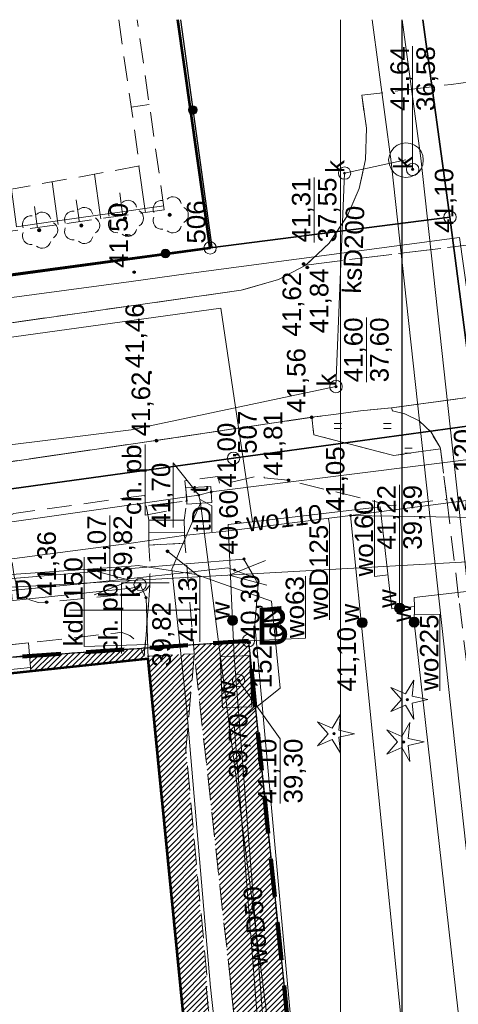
# Model space of a CAD drawing. Header units: millimetres. Extents: x 6503307 to 6504695, y 5886099 to 5887123.
# Tile 28 of 77: x 6503503 to 6503521, y 5887047 to 5887086. Entities that reach past the tile are written whole.
import ezdxf
from ezdxf.enums import TextEntityAlignment as Align

# ---------------------------------------------------------------- set-up
doc = ezdxf.new("R2010")
doc.units = ezdxf.units.MM
for name, pattern in [('BUUT04', [200000, 0, -100000, 0, -100000]), ('DASHDOT', [1, 0.5, -0.25, 0, -0.25]), ('DGN Style 2', [2.574803, 1.544882, -1.029921]), ('EGBU01', [2, 0.5, -0.5, 0.5, -0.5]), ('OTKC_A05', [1.5, 1, -0.5]), ('OTKJ_A05', [2, 1.5, -0.5]), ('OTKU_A05', [2, 1.5, -0.5]), ('OTRK_A05', [1.5, 1, -0.5]), ('OTZT_A05', [1.5, 1, -0.5])]:
    doc.linetypes.add(name, pattern=pattern)
for name, color, linetype, lineweight in [('1_KONST', 5, 'Continuous', 20), ('a_bud istneijacy', 7, 'Continuous', 25), ('a_granica', 12, 'DASHDOT', 50), ('Budynki EGiB', 18, 'Continuous', 0), ('Działki', 18, 'Continuous', 0), ('isa_V10520003E16E075_TUsr', 7, 'Continuous', 25), ('isa_V10520003E16E075_TUsr_19165818BF56C1D4', 5, 'OTKJ_A05', 25), ('Komunikacja (linie)', 18, 'Continuous', 0), ('Komunikacja (obszary)', 18, 'Continuous', 0), ('Krzyże', 18, 'Continuous', 0), ('Obiekty związane z budynkami EGiB (obszary)', 18, 'Continuous', 0), ('Ogrodzenia', 18, 'Continuous', 0), ('Pikiety', 18, 'Continuous', 0), ('Przewody elektroenergetyczne', 1, 'Continuous', 0), ('Przewody wodociągowe', 5, 'Continuous', 0), ('Punkty graniczne', 18, 'Continuous', 0), ('Punkty graniczne - numery', 7, 'Continuous', 0), ('Skarpy', 18, 'Continuous', 0), ('Urządzenia towarzyszące (linie)', 18, 'Continuous', 0), ('Urządzenia towarzyszące (punkty)', 18, 'Continuous', 0), ('Zagospodarowanie terenu (obszary)', 18, 'Continuous', 0)]:
    doc.layers.add(name, color=color, linetype=linetype, lineweight=lineweight)
for name, color, linetype, lineweight, true_color in [('k-trawa', 7, 'Continuous', 0, 0xd2e2ab), ('Przewody kanalizacyjne', 7, 'Continuous', 0, 0x803300), ('Przewody telekomunikacyjne', 7, 'Continuous', 0, 0xff9100), ('Punkty o określonej wysokości', 7, 'Continuous', 0, 0x803300), ('Symbole liniowe', 7, 'Continuous', 0, 0x0a0909), ('Urządzenia towarzyszące (obszary)', 7, 'Continuous', 0, 0xff9100), ('Urządzenia związane z siecią (punkty)', 7, 'Continuous', 0, 0x803300), ('Użytki gruntowe', 7, 'Continuous', 0, 0x008000), ('Zagospodarowanie terenu (punkty)', 7, 'Continuous', 0, 0x008000)]:
    doc.layers.add(name, color=color, linetype=linetype, lineweight=lineweight, true_color=true_color)
doc.layers.add('Linie_tabeli', color=7, linetype='Continuous')
doc.styles.add('DOMYSLNA_CZCIONKA', font='arial.ttf')
doc.styles.add('FOR_ARIAL', font='arial.ttf')
pattern_1 = [(45, (0, 0), (-0.1122532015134, 0.1122532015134), [])]

# ---------------------------------------------------------------- blocks, each defined once
blk = doc.blocks.new('OTRS_P05')
at = {"layer": 'isa_V10520003E16E075_TUsr', "true_color": 0x0a0909}
h = blk.add_hatch(color=18, dxfattribs=at)
h.dxf.hatch_style = 1
h.paths.add_polyline_path([(0.09, 0, 1), (-0.09, 0, 1)])
at = {"layer": 'isa_V10520003E16E075_TUsr', "color": 18, "true_color": 0x0a0909}
blk.add_lwpolyline([(0.09, 0, 1), (-0.09, 0, 1)], format="xyb", close=True, dxfattribs=at)
at = {"layer": 'isa_V10520003E16E075_TUsr_19165818BF56C1D4', "color": 18, "true_color": 0x0a0909}
blk.add_circle((0, 0), 0.09, dxfattribs=at)
blk = doc.blocks.new('OTZL_P05')
at = {"layer": 'isa_V10520003E16E075_TUsr', "true_color": 0x008000}
h = blk.add_hatch(color=96, dxfattribs=at)
h.dxf.hatch_style = 1
h.paths.add_polyline_path([(0.1, 0, 1), (-0.1, 0, 1)])
h.paths.add_polyline_path([(0.01, 0, 1), (-0.01, 0, 1)], flags=16)
at = {"color": 96, "linetype": 'Continuous', "lineweight": 18, "true_color": 0x008000}
blk.add_circle((0, 0), 0.01, dxfattribs=at)
for centre, start, end in [((-0.47, 0.647), 66, 186), ((0.47, 0.647), 354, 114), ((-0.761, -0.247), 138, 258), ((0.761, -0.247), 282, 42), ((0, -0.8), 210, 330)]:
    blk.add_arc(centre, 0.7, start, end, dxfattribs=at)
at = {"layer": 'isa_V10520003E16E075_TUsr', "color": 96, "true_color": 0x008000}
for points in [[(0.1, 0, 1), (-0.1, 0, 1)], [(0.01, 0, 1), (-0.01, 0, 1)]]:
    blk.add_lwpolyline(points, format="xyb", close=True, dxfattribs=at)
at = {"layer": 'isa_V10520003E16E075_TUsr_19165818BF56C1D4', "color": 96, "true_color": 0x008000}
blk.add_circle((0, 0), 0.1, dxfattribs=at)
blk = doc.blocks.new('OTZG_P05')
at = {"linetype": 'ByBlock', "lineweight": 18, "true_color": 0x008000}
blk.add_hatch(color=96, dxfattribs=at).paths.add_polyline_path([(-0.1, 0, 1), (0.1, 0, 1)])
at = {"color": 96, "lineweight": 18, "true_color": 0x008000}
blk.add_lwpolyline([(-0.974, 1.341), (0, 0.48), (0.974, 1.341), (0.457, 0.148), (1.576, -0.512), (0.282, -0.389), (0, -1.658), (-0.282, -0.389), (-1.576, -0.512), (-0.457, 0.148), (-0.974, 1.341)], dxfattribs=at)
blk.add_circle((0, 0), 0.1, dxfattribs=at)
blk = doc.blocks.new('SUPW_PO05')
at = {"color": 18, "linetype": 'Continuous', "lineweight": 18, "true_color": 0x0a0909}
blk.add_circle((0, 0), 0.5, dxfattribs=at)
blk = doc.blocks.new('SUWW_P05')
at = {"lineweight": 18}
h = blk.add_hatch(color=5, dxfattribs=at)
h.dxf.hatch_style = 1
h.paths.add_polyline_path([(0.4, 0, 1), (-0.4, 0, 1)])
at = {"color": 5, "lineweight": 18}
blk.add_circle((0, 0), 0.4, dxfattribs=at)
blk = doc.blocks.new('SUKS_P05')
at = {"color": 36, "linetype": 'Continuous', "lineweight": 18, "true_color": 0x803300}
blk.add_circle((0, 0), 0.5, dxfattribs=at)
blk = doc.blocks.new('SUPS01_05')
at = {"lineweight": 18, "true_color": 0x803300}
h = blk.add_hatch(color=36, dxfattribs=at)
h.dxf.hatch_style = 1
h.paths.add_polyline_path([(-0.09, 0, 1), (0.09, 0, 1)])
at = {"color": 18, "lineweight": 18, "true_color": 0x0a0909}
blk.add_circle((0, 0), 0.09, dxfattribs=at)
blk = doc.blocks.new('SUPS01_03')
at = {"lineweight": 18, "true_color": 0xff0000}
h = blk.add_hatch(color=1, dxfattribs=at)
h.dxf.hatch_style = 1
h.paths.add_polyline_path([(0.09, 0, 1), (-0.09, 0, 1)])
at = {"color": 18, "lineweight": 18, "true_color": 0x0a0909}
blk.add_circle((0, 0), 0.09, dxfattribs=at)
blk = doc.blocks.new('SUPS01_08')
at = {"lineweight": 18, "true_color": 0x0000ff}
h = blk.add_hatch(color=5, dxfattribs=at)
h.dxf.hatch_style = 1
h.paths.add_polyline_path([(0.09, 0, 1), (-0.09, 0, 1)])
at = {"color": 18, "lineweight": 18, "true_color": 0x0a0909}
blk.add_circle((0, 0), 0.09, dxfattribs=at)
blk = doc.blocks.new('SUPS01_07')
at = {"lineweight": 18, "true_color": 0xff9100}
h = blk.add_hatch(color=30, dxfattribs=at)
h.dxf.hatch_style = 1
h.paths.add_polyline_path([(0.09, 0, 1), (-0.09, 0, 1)])
at = {"color": 18, "lineweight": 18, "true_color": 0x0a0909}
blk.add_circle((0, 0), 0.09, dxfattribs=at)
blk = doc.blocks.new('OTOO_L05')
at = {"linetype": 'BUUT04', "lineweight": 18, "true_color": 0x000000}
h = blk.add_hatch(color=18, dxfattribs=at)
h.dxf.hatch_style = 1
h.paths.add_polyline_path([(-0.58, 0, 1), (0.58, 0, 1)])
at = {"color": 18, "true_color": 0x0a0909}
blk.add_circle((0, 0), 0.58, dxfattribs=at)
blk = doc.blocks.new('EGPG_PS05')
at = {"color": 18, "linetype": 'Continuous', "lineweight": 18, "true_color": 0x000000}
blk.add_circle((0, 0), 0.5, dxfattribs=at)

msp = doc.modelspace()

# ---------------------------------------------------------------- hatches: boundary and pattern name
at = {"layer": 'k-trawa'}
h = msp.add_hatch(dxfattribs=at)
h.set_pattern_fill('ANSI31', color=97, scale=0.05)
h.set_pattern_definition(pattern_1)
h.paths.add_polyline_path([(6503503.29029, 5887060.00336), (6503503.23672, 5887060.63867), (6503507.89923, 5887060.95198), (6503507.89923, 5887060.5108)])
h = msp.add_hatch(dxfattribs=at)
h.set_pattern_fill('ANSI31', color=97, scale=0.05)
h.set_pattern_definition(pattern_1)
edge = h.paths.add_edge_path()
edge.add_line((6503514.33233, 5887039.43493), (6503512.08269, 5887061.2508))
edge.add_line((6503512.08269, 5887061.2508), (6503509.86291, 5887061.09015))
edge.add_line((6503509.86291, 5887061.09015), (6503509.89448, 5887060.72052))
edge.add_line((6503509.89448, 5887060.72052), (6503512.11169, 5887040.4568))
edge.add_line((6503512.11169, 5887040.4568), (6503512.66969, 5887040.4838))
edge.add_line((6503512.66969, 5887040.4838), (6503512.79969, 5887039.3928))
edge.add_line((6503512.79969, 5887039.3928), (6503514.33462, 5887039.41275))
h = msp.add_hatch(dxfattribs=at)
h.set_pattern_fill('ANSI31', color=97, scale=0.05)
h.set_pattern_definition(pattern_1)
h.paths.add_polyline_path([(6503510.03871, 5887040.1984), (6503511.03069, 5887040.2968), (6503509.55469, 5887056.8378), (6503509.89448, 5887060.72052), (6503508.01891, 5887060.62802), (6503510.03269, 5887040.3108)])
at = {"layer": 'Zagospodarowanie terenu (obszary)'}
h = msp.add_hatch(dxfattribs=at)
h.set_pattern_fill('OTZT', color=0, scale=0.2, angle=90, style=0, pattern_type=0)
h.set_pattern_definition([(180, (6503518.699, 5887068.8408), (-2e-16, -2), [0.3, -1.7]), (180, (6503518.699, 5887069.0408), (-2e-16, -2), [0.3, -1.7]), (180, (6503519.849, 5887069.8408), (-2e-16, -2), [0.3, -1.7]), (180, (6503519.849, 5887070.0408), (-2e-16, -2), [0.3, -1.7])])
h.paths.add_polyline_path([(6503517.96269, 5887068.7408), (6503519.84904, 5887069.01798), (6503519.83269, 5887069.0708), (6503519.466, 5887069.68214), (6503518.99269, 5887070.1508), (6503518.40718, 5887070.43408), (6503517.90486, 5887070.54552), (6503517.86545, 5887070.67425), (6503516.61269, 5887070.5508), (6503515.63269, 5887070.4208), (6503514.64269, 5887070.2908), (6503514.72269, 5887069.5808)], flags=0)

# ---------------------------------------------------------------- linework, layer by layer
at = {"layer": '1_KONST', "color": 0}
msp.add_lwpolyline([(6503515.80435, 5886979.53373), (6503515.79926, 5887086.37732)], dxfattribs=at)
at = {"layer": 'a_granica', "color": 191, "linetype": 'DGN Style 2', "lineweight": 100, "flags": 128}
msp.add_lwpolyline([(6503427.72269, 5887006.8608), (6503428.12269, 5887055.4408), (6503428.12269, 5887055.4408), (6503512.08343, 5887061.24362), (6503517.27269, 5887010.9208), (6503427.72269, 5887006.8608)], dxfattribs=at)
at = {"layer": 'Budynki EGiB', "color": 7, "linetype": 'Continuous', "lineweight": 53}
msp.add_lwpolyline([(6503481.23012, 5887086.37732), (6503483.13269, 5887073.4208), (6503493.62269, 5887074.8208), (6503493.62269, 5887074.8208), (6503510.53269, 5887077.1408), (6503509.23072, 5887086.37732)], dxfattribs=at)
at = {"layer": 'Budynki EGiB', "color": 7, "linetype": 'Continuous', "lineweight": 53, "flags": 128}
msp.add_lwpolyline([(6503496.65269, 5887059.3008), (6503496.67269, 5887059.0708), (6503497.80269, 5887048.0208), (6503500.60269, 5887020.6108), (6503511.86269, 5887021.8208), (6503508.02269, 5887060.5108), (6503496.65269, 5887059.3008)], close=True, dxfattribs=at)
at = {"layer": 'Działki', "color": 18, "linetype": 'Continuous', "lineweight": 25, "true_color": 0x000000}
msp.add_lwpolyline([(6503509.23072, 5887086.37732), (6503510.53269, 5887077.1408), (6503520.23269, 5887078.3908), (6503519.12988, 5887086.37732)], dxfattribs=at)
at = {"layer": 'Działki', "color": 0, "linetype": 'Continuous', "lineweight": 25}
for points in [[(6503519.12988, 5887086.37732), (6503520.23269, 5887078.3908), (6503521.32269, 5887069.9908), (6503525.76269, 5887011.3108), (6503528.09219, 5886979.53373)], [(6503408.4569, 5887056.19085), (6503422.28269, 5887057.3308), (6503428.14269, 5887057.9208), (6503429.40269, 5887058.0508), (6503440.27269, 5887059.2708), (6503457.99269, 5887061.2408), (6503511.48269, 5887068.6308), (6503521.32269, 5887069.9908), (6503520.23269, 5887078.3908), (6503510.53269, 5887077.1408), (6503493.62269, 5887074.8208), (6503483.13269, 5887073.4208), (6503476.72269, 5887072.5608), (6503462.96269, 5887070.7708), (6503457.06269, 5887069.9808), (6503439.15269, 5887067.6608), (6503433.12269, 5887067.0208), (6503428.37269, 5887066.5108), (6503421.46269, 5887065.8208), (6503408.4569, 5887064.68666)]]:
    msp.add_lwpolyline(points, dxfattribs=at)
at = {"layer": 'Działki', "color": 0, "linetype": 'Continuous', "lineweight": 25, "flags": 128}
msp.add_lwpolyline([(6503517.27269, 5887010.9208), (6503525.76269, 5887011.3108), (6503521.32269, 5887069.9908), (6503511.48269, 5887068.6308), (6503457.99269, 5887061.2408), (6503440.27269, 5887059.2708), (6503429.40269, 5887058.0508), (6503428.14269, 5887057.9208), (6503428.12269, 5887055.4408), (6503512.08269, 5887061.2508), (6503517.27269, 5887010.9208)], close=True, dxfattribs=at)
at = {"layer": 'Komunikacja (linie)', "color": 0, "linetype": 'Continuous', "lineweight": 18, "flags": 128}
for points in [[(6503516.66269, 5887083.3208), (6503516.85269, 5887081.9908), (6503516.82269, 5887080.7208), (6503516.56269, 5887079.5408), (6503516.09269, 5887078.4608), (6503515.35269, 5887077.3408), (6503514.40269, 5887076.4508), (6503513.30269, 5887075.8608), (6503511.79269, 5887075.4308), (6503500.70269, 5887073.8608)], [(6503524.66269, 5887071.6108), (6503523.43822, 5887071.4222), (6503517.86545, 5887070.67425), (6503516.61269, 5887070.5508), (6503515.63269, 5887070.4208), (6503514.64269, 5887070.2908), (6503507.51269, 5887069.2308), (6503501.61269, 5887068.3708)], [(6503511.36469, 5887047.3848), (6503512.11169, 5887040.4568), (6503512.66969, 5887040.4838), (6503512.79969, 5887039.3928), (6503520.34269, 5887039.4908)]]:
    msp.add_lwpolyline(points, dxfattribs=at)
at = {"layer": 'Komunikacja (obszary)', "color": 0, "linetype": 'OTKJ_A05', "lineweight": 18, "flags": 128}
msp.add_lwpolyline([(6503514.40269, 5887076.4508), (6503525.59269, 5887077.8308), (6503527.36469, 5887078.01064), (6503523.79879, 5887080.1761), (6503522.31269, 5887081.6208), (6503521.78269, 5887083.9608), (6503520.28269, 5887083.7608), (6503516.66269, 5887083.3208), (6503516.85269, 5887081.9908), (6503516.82269, 5887080.7208), (6503516.56269, 5887079.5408), (6503516.09269, 5887078.4608), (6503515.35269, 5887077.3408), (6503514.40269, 5887076.4508)], close=True, dxfattribs=at)
at = {"layer": 'Komunikacja (obszary)', "color": 0, "linetype": 'OTKJ_A05', "lineweight": 18}
msp.add_lwpolyline([(6503501.61269, 5887068.3708), (6503507.51269, 5887069.2308), (6503514.64269, 5887070.2908), (6503515.63269, 5887070.4208), (6503516.61269, 5887070.5508), (6503517.86545, 5887070.67425), (6503523.43822, 5887071.4222), (6503524.66269, 5887071.6108), (6503530.51269, 5887072.3208), (6503529.63269, 5887078.2408), (6503525.59269, 5887077.8308), (6503514.40269, 5887076.4508), (6503513.30269, 5887075.8608), (6503511.79269, 5887075.4308), (6503500.70269, 5887073.8608)], dxfattribs=at)
at = {"layer": 'Komunikacja (obszary)', "color": 0, "linetype": 'OTKC_A05', "lineweight": 18}
msp.add_lwpolyline([(6503525.36903, 5887040.10526), (6503524.13269, 5887050.3608), (6503522.56269, 5887063.2208), (6503522.09269, 5887067.3408), (6503521.81653, 5887069.27859), (6503521.80269, 5887069.3608), (6503521.96269, 5887070.0808), (6503522.33269, 5887070.6508), (6503522.87269, 5887071.0708), (6503523.47269, 5887071.3008), (6503523.43822, 5887071.4222), (6503517.86545, 5887070.67425), (6503517.90486, 5887070.54552), (6503518.40718, 5887070.43408), (6503518.99269, 5887070.1508), (6503519.466, 5887069.68214), (6503519.83269, 5887069.0708), (6503519.84904, 5887069.01798), (6503520.10269, 5887066.9708), (6503520.61269, 5887062.7508), (6503522.17269, 5887050.1208), (6503523.32241, 5887039.88335)], dxfattribs=at)
at = {"layer": 'Komunikacja (obszary)', "color": 0, "linetype": 'OTKC_A05', "lineweight": 18, "flags": 128}
for points in [[(6503519.84904, 5887069.01798), (6503517.96269, 5887068.7408), (6503514.72269, 5887069.5808), (6503514.64269, 5887070.2908), (6503507.51269, 5887069.2308), (6503501.61269, 5887068.3708), (6503501.28269, 5887068.3108), (6503500.83269, 5887068.0508), (6503500.49269, 5887067.6808), (6503500.24269, 5887067.2308), (6503500.11269, 5887066.7608), (6503500.08269, 5887066.2208), (6503500.51269, 5887063.3008), (6503493.06269, 5887062.2508), (6503491.56269, 5887062.0408), (6503486.64269, 5887061.4208), (6503486.42269, 5887061.2008), (6503470.88269, 5887060.2408), (6503469.80269, 5887060.1408), (6503468.97269, 5887060.1708), (6503468.24269, 5887060.3908), (6503467.48269, 5887060.8408), (6503467.01269, 5887061.1108), (6503466.60269, 5887061.6008), (6503466.28269, 5887062.1208), (6503466.10269, 5887062.6808), (6503466.02269, 5887063.7808), (6503459.58269, 5887063.0308), (6503449.33269, 5887061.7908), (6503435.31269, 5887060.1308), (6503434.43269, 5887060.0108), (6503433.92269, 5887059.5008), (6503433.61269, 5887059.0308), (6503433.30269, 5887058.5008), (6503433.16269, 5887058.0708), (6503432.99269, 5887057.7008), (6503432.92269, 5887057.6208), (6503435.12269, 5887058.0208), (6503439.75269, 5887058.5108), (6503439.61269, 5887053.1908), (6503440.69269, 5887053.2508), (6503440.80269, 5887058.6408), (6503449.51269, 5887059.6408), (6503460.01269, 5887060.9508), (6503460.89269, 5887061.0108), (6503461.43269, 5887060.9708), (6503462.00269, 5887060.8108), (6503462.41269, 5887060.5508), (6503462.72269, 5887060.2508), (6503462.97269, 5887059.7808), (6503463.05269, 5887059.3908), (6503463.00269, 5887058.5708), (6503468.35269, 5887058.4508), (6503470.98269, 5887058.5208), (6503486.45269, 5887059.6108), (6503491.81269, 5887059.8008), (6503499.73269, 5887061.0008), (6503501.05269, 5887060.9408), (6503503.19269, 5887061.1608), (6503506.70269, 5887061.5608), (6503506.94269, 5887061.5908), (6503507.28769, 5887061.4608), (6503507.63269, 5887061.1708), (6503507.87269, 5887060.6208), (6503508.10269, 5887063.4908), (6503507.93269, 5887063.2908), (6503507.66269, 5887063.1708), (6503503.92269, 5887062.8108), (6503503.58269, 5887062.8008), (6503503.24269, 5887062.9008), (6503502.98269, 5887063.0208), (6503502.74269, 5887063.4008), (6503502.61269, 5887063.8508), (6503502.30269, 5887065.8508), (6503502.29269, 5887066.0408), (6503502.39269, 5887066.2608), (6503502.59269, 5887066.4008), (6503507.87269, 5887067.1308), (6503507.95269, 5887066.7008), (6503509.60269, 5887066.9008), (6503509.51269, 5887067.7208), (6503510.84269, 5887067.8908), (6503510.93269, 5887067.5508), (6503512.69269, 5887067.9808), (6503512.72269, 5887067.8408), (6503513.70269, 5887067.7408), (6503517.88269, 5887066.7108), (6503520.10269, 5887066.9708), (6503519.84904, 5887069.01798)], [(6503507.95269, 5887066.7008), (6503508.05269, 5887066.1208), (6503509.48269, 5887066.1308), (6503509.60269, 5887066.9008), (6503507.95269, 5887066.7008)], [(6503508.10269, 5887063.4908), (6503507.87269, 5887060.6208), (6503509.89448, 5887060.72052), (6503509.51269, 5887065.1908), (6503508.05269, 5887065.1208), (6503508.12269, 5887064.0608), (6503508.10269, 5887063.9408), (6503508.10269, 5887063.4908)], [(6503511.36869, 5887047.3558), (6503509.89448, 5887060.72052), (6503509.55469, 5887056.8378), (6503510.43169, 5887047.3558), (6503510.37285, 5887047.35098), (6503511.03069, 5887040.2968), (6503511.52169, 5887035.3928), (6503512.90094, 5887021.92424), (6503513.95969, 5887022.0288), (6503512.63169, 5887035.3808), (6503513.13769, 5887035.4478), (6503513.00869, 5887036.9308), (6503520.52269, 5887037.5208), (6503523.60986, 5887037.88647), (6503523.32241, 5887039.88335), (6503520.34269, 5887039.4908), (6503512.79969, 5887039.3928), (6503512.66969, 5887040.4838), (6503512.11169, 5887040.4568), (6503511.36869, 5887047.3558)]]:
    msp.add_lwpolyline(points, close=True, dxfattribs=at)
at = {"layer": 'Komunikacja (obszary)', "color": 0, "linetype": 'Continuous', "lineweight": 0, "flags": 128}
for points in [[(6503508.7723, 5887066.48514), (6503507.90152, 5887066.335), (6503507.90152, 5887069.1892)], [(6503506.94656, 5887060.73439), (6503506.94656, 5887063.58858), (6503508.87611, 5887063.58858)]]:
    msp.add_lwpolyline(points, dxfattribs=at)
at = {"layer": 'Komunikacja (obszary)', "color": 0, "linetype": 'Continuous', "lineweight": 18, "flags": 128}
msp.add_lwpolyline([(6503508.05269, 5887065.1208), (6503509.51269, 5887065.1908), (6503509.48269, 5887066.1308), (6503508.05269, 5887066.1208), (6503508.05269, 5887065.1208)], close=True, dxfattribs=at)
at = {"layer": 'Komunikacja (obszary)', "color": 7, "linetype": 'OTKU_A05', "lineweight": 0, "flags": 128}
msp.add_lwpolyline([(6503427.72269, 5887006.8608), (6503472.30269, 5887008.9008), (6503512.64269, 5887010.7508), (6503517.27269, 5887010.9208), (6503512.08269, 5887061.2508), (6503428.12269, 5887055.4408), (6503427.72269, 5887006.8608)], close=True, dxfattribs=at)
at = {"layer": 'Krzyże', "color": 0, "linetype": 'Continuous', "lineweight": 18, "flags": 128}
msp.add_lwpolyline([(6503509.84269, 5887062.4808), (6503504.84269, 5887062.4808)], dxfattribs=at)
at = {"layer": 'Linie_tabeli', "color": 0}
msp.add_lwpolyline([(6503518.29665, 5886979.53373), (6503518.29665, 5887086.37732)], dxfattribs=at)
at = {"layer": 'Obiekty związane z budynkami EGiB (obszary)', "color": 0, "linetype": 'Continuous', "lineweight": 18, "flags": 128}
msp.add_lwpolyline([(6503501.05269, 5887060.9408), (6503501.17984, 5887059.77864), (6503503.29029, 5887060.00336), (6503503.19269, 5887061.1608), (6503501.05269, 5887060.9408)], close=True, dxfattribs=at)
at = {"layer": 'Ogrodzenia', "color": 250, "linetype": 'Continuous', "lineweight": 30}
msp.add_lwpolyline([(6503509.33073, 5887086.37732), (6503510.60269, 5887077.1708), (6503495.12269, 5887075.1008), (6503491.35269, 5887077.7008)], dxfattribs=at)
at = {"layer": 'Pikiety', "color": 250, "flags": 128}
msp.add_lwpolyline([(6503510.1247, 5887061.2001), (6503510.1247, 5887063.82203), (6503508.81269, 5887064.8708)], dxfattribs=at)
at = {"layer": 'Przewody elektroenergetyczne', "color": 1, "linetype": 'Continuous', "lineweight": 18, "true_color": 0xff0000}
msp.add_lwpolyline([(6503463.60697, 5887086.37732), (6503465.07269, 5887070.9708), (6503465.70269, 5887070.2008), (6503507.34269, 5887075.7908), (6503509.56269, 5887076.0908), (6503520.62269, 5887077.5708), (6503522.51269, 5887064.0908), (6503525.77269, 5887047.3708), (6503526.85269, 5887041.8108), (6503529.29269, 5887015.7908), (6503531.52269, 5886990.3108), (6503532.00269, 5886979.6808), (6503531.99296, 5886979.53373)], dxfattribs=at)
at = {"layer": 'Przewody elektroenergetyczne', "color": 1, "linetype": 'Continuous', "lineweight": 18, "true_color": 0xff0000, "flags": 128}
for points in [[(6503458.54269, 5887059.4208), (6503492.33269, 5887062.8508), (6503526.28269, 5887064.7408)], [(6503492.62269, 5887062.9308), (6503507.34269, 5887064.1708), (6503509.56269, 5887064.3608), (6503511.90269, 5887064.5508), (6503512.32269, 5887063.8108), (6503512.47269, 5887063.5408), (6503512.34269, 5887061.9108), (6503513.66269, 5887047.3708)], [(6503512.86269, 5887040.5908), (6503511.51269, 5887057.8408), (6503513.37269, 5887059.3308), (6503513.01269, 5887062.8508), (6503509.97269, 5887063.9308), (6503507.62269, 5887064.2908), (6503507.34269, 5887064.2708), (6503500.93269, 5887063.8208), (6503492.33269, 5887062.8508)], [(6503512.32269, 5887063.8108), (6503511.25269, 5887064.2008), (6503509.56269, 5887064.0108), (6503507.34269, 5887063.7708), (6503505.44269, 5887063.5608), (6503494.15269, 5887062.4808), (6503493.52269, 5887062.0208), (6503492.57269, 5887062.7608)], [(6503509.98269, 5887040.7408), (6503512.76269, 5887039.8408), (6503514.00269, 5887040.3308), (6503514.22269, 5887041.2508), (6503513.66269, 5887047.3708)]]:
    msp.add_lwpolyline(points, dxfattribs=at)
at = {"layer": 'Przewody kanalizacyjne', "color": 36, "linetype": 'Continuous', "lineweight": 18, "true_color": 0x803300}
for points in [[(6503527.63086, 5886979.53373), (6503527.84197, 5886989.0149), (6503521.49623, 5887047.29577), (6503517.85706, 5887080.62818), (6503517.08255, 5887086.37732)], [(6503528.83125, 5886979.53373), (6503529.04352, 5886989.06637), (6503522.68915, 5887047.42592), (6503519.04816, 5887080.77547), (6503518.29349, 5887086.37732)]]:
    msp.add_lwpolyline(points, dxfattribs=at)
at = {"layer": 'Przewody kanalizacyjne', "color": 36, "linetype": 'Continuous', "lineweight": 18, "true_color": 0x803300, "flags": 128}
for points in [[(6503515.62269, 5887071.5308), (6503515.97269, 5887080.1708), (6503518.45269, 5887080.7008)], [(6503462.22269, 5887064.1808), (6503507.34269, 5887069.7808), (6503515.62269, 5887071.5308)], [(6503462.24269, 5887058.6408), (6503462.68269, 5887058.6908), (6503481.28269, 5887060.6408), (6503496.60269, 5887062.2508), (6503496.88269, 5887062.2808), (6503501.02269, 5887062.7208), (6503507.34269, 5887063.3808), (6503507.47269, 5887063.4008), (6503507.70269, 5887063.5208)], [(6503507.70269, 5887063.5208), (6503507.94269, 5887062.9908), (6503508.02269, 5887060.5108)]]:
    msp.add_lwpolyline(points, dxfattribs=at)
at = {"layer": 'Przewody kanalizacyjne', "color": 0, "linetype": 'Continuous', "lineweight": 0, "flags": 128}
msp.add_lwpolyline([(6503508.00368, 5887061.10034), (6503505.43526, 5887061.01749), (6503505.43526, 5887064.62885)], dxfattribs=at)
at = {"layer": 'Przewody telekomunikacyjne', "color": 30, "linetype": 'Continuous', "lineweight": 18, "true_color": 0xff9100}
msp.add_lwpolyline([(6503510.07269, 5887067.1408), (6503510.57269, 5887067.2708), (6503542.13261, 5887071.23893)], dxfattribs=at)
at = {"layer": 'Przewody telekomunikacyjne', "color": 30, "linetype": 'Continuous', "lineweight": 18, "true_color": 0xff9100, "flags": 128}
for points in [[(6503510.07269, 5887067.1408), (6503509.59269, 5887067.0708), (6503507.34269, 5887066.7508), (6503474.25269, 5887062.0208), (6503473.97269, 5887062.0008), (6503473.70269, 5887061.9908), (6503465.06269, 5887061.3808), (6503464.26269, 5887061.0208)], [(6503510.14269, 5887066.8108), (6503510.07269, 5887067.1408)], [(6503510.14269, 5887066.8108), (6503508.98269, 5887064.1408), (6503509.57269, 5887058.5808), (6503510.53269, 5887047.3808), (6503510.54269, 5887047.3508), (6503514.30269, 5887012.9408), (6503514.36269, 5887012.3608)], [(6503510.14269, 5887066.8108), (6503512.66269, 5887047.3808), (6503512.66269, 5887047.3508), (6503516.50269, 5887017.6908), (6503516.26269, 5887012.3308)]]:
    msp.add_lwpolyline(points, dxfattribs=at)
at = {"layer": 'Przewody telekomunikacyjne', "color": 0, "linetype": 'Continuous', "lineweight": 0, "flags": 128}
msp.add_lwpolyline([(6503510.6099, 5887065.65853), (6503510.6099, 5887066.70628), (6503510.10769, 5887066.9758)], dxfattribs=at)
at = {"layer": 'Przewody wodociągowe', "color": 5, "linetype": 'Continuous', "lineweight": 18, "true_color": 0x0000ff, "flags": 128}
for points in [[(6503512.24269, 5887066.0608), (6503510.97269, 5887074.7108), (6503461.03269, 5887067.7808)], [(6503516.21269, 5887066.3108), (6503526.11269, 5887067.5908)], [(6503517.41269, 5887066.6708), (6503512.24269, 5887066.0608)], [(6503518.79269, 5887062.6308), (6503518.19269, 5887062.5708), (6503517.88269, 5887062.5408), (6503517.41269, 5887066.6708)], [(6503507.34269, 5887065.2008), (6503509.55269, 5887065.5208), (6503509.57269, 5887065.5208), (6503511.17269, 5887065.6808), (6503516.21269, 5887066.3108)], [(6503512.24269, 5887066.0608), (6503511.26269, 5887065.9508), (6503511.44269, 5887062.0708), (6503511.51269, 5887060.6308)], [(6503518.79269, 5887062.6308), (6503518.78269, 5887063.0008), (6503539.27269, 5887065.3608)], [(6503423.37269, 5887050.9308), (6503423.06269, 5887056.2708), (6503464.07269, 5887059.5108), (6503507.34269, 5887065.2008)], [(6503518.78269, 5887062.0008), (6503518.79269, 5887062.6308)], [(6503511.51269, 5887060.6308), (6503511.66269, 5887058.5608), (6503512.55269, 5887047.3808), (6503512.55269, 5887047.3608), (6503512.97269, 5887042.0708), (6503509.90269, 5887041.6408)]]:
    msp.add_lwpolyline(points, dxfattribs=at)
at = {"layer": 'Przewody wodociągowe', "color": 18, "linetype": 'Continuous', "lineweight": 0, "true_color": 0x000000, "flags": 128}
for points in [[(6503517.72648, 5887063.9135), (6503517.18397, 5887063.85177), (6503517.18397, 5887066.93925)], [(6503515.3583, 5887062.09647), (6503515.3583, 5887065.94061), (6503515.32588, 5887066.19995)], [(6503511.48432, 5887061.2145), (6503514.39553, 5887061.35602), (6503514.39553, 5887063.86079)], [(6503519.82269, 5887059.22324), (6503519.82269, 5887062.31072), (6503518.78787, 5887062.32714)]]:
    msp.add_lwpolyline(points, dxfattribs=at)
at = {"layer": 'Przewody wodociągowe', "color": 5, "linetype": 'Continuous', "lineweight": 18, "true_color": 0x0000ff}
for points in [[(6503523.49512, 5886979.53373), (6503523.29269, 5886985.3308), (6503523.91269, 5886989.4008), (6503522.44269, 5887004.6508), (6503522.00269, 5887009.2208), (6503518.11269, 5887047.3608), (6503518.11269, 5887047.3808), (6503516.21269, 5887066.3108)], [(6503542.13261, 5887065.90866), (6503516.21269, 5887066.3108)], [(6503526.24346, 5886979.53373), (6503526.47269, 5886991.7208), (6503524.82269, 5887008.4908), (6503518.78269, 5887062.0008), (6503518.79269, 5887062.6308)]]:
    msp.add_lwpolyline(points, dxfattribs=at)
at = {"layer": 'Punkty graniczne - numery'}
for p in [(6503520.23269, 5887078.3908), (6503510.53269, 5887077.1408), (6503511.48269, 5887068.6308), (6503512.08269, 5887061.2508)]:
    msp.add_point(p, dxfattribs=at)
at = {"layer": 'Punkty o określonej wysokości', "color": 36, "linetype": 'Continuous', "lineweight": 0, "true_color": 0x803300, "flags": 128}
for points in [[(6503518.72269, 5887080.3208), (6503518.72269, 5887082.68054), (6503518.72269, 5887085.30247)], [(6503518.72269, 5887082.68054), (6503518.72269, 5887085.30247)], [(6503514.74013, 5887077.36834), (6503514.74013, 5887079.99027)], [(6503516.8509, 5887071.70758), (6503516.8509, 5887074.32951)], [(6503506.47449, 5887063.69758), (6503506.47449, 5887066.31951)]]:
    msp.add_lwpolyline(points, dxfattribs=at)
at = {"layer": 'Punkty o określonej wysokości', "color": 30, "linetype": 'Continuous', "lineweight": 0, "true_color": 0xff9100, "flags": 128}
msp.add_lwpolyline([(6503509.04498, 5887065.82884), (6503509.04498, 5887068.45077), (6503510.07669, 5887067.1398)], dxfattribs=at)
at = {"layer": 'Punkty o określonej wysokości', "color": 5, "linetype": 'Continuous', "lineweight": 0, "true_color": 0x0000ff, "flags": 128}
for points in [[(6503518.19269, 5887062.5708), (6503518.19269, 5887064.93054), (6503518.19269, 5887067.55247)], [(6503518.19269, 5887064.93054), (6503518.19269, 5887067.55247)], [(6503513.36849, 5887054.66364), (6503513.36849, 5887057.28557), (6503511.68619, 5887059.6453)], [(6503513.36849, 5887054.66364), (6503513.36849, 5887057.28557)]]:
    msp.add_lwpolyline(points, dxfattribs=at)
at = {"layer": 'Skarpy', "color": 0, "linetype": 'OTRK_A05', "lineweight": 18}
msp.add_lwpolyline([(6503506.83817, 5887086.37732), (6503507.68269, 5887080.4608), (6503492.00269, 5887077.6008), (6503492.00269, 5887077.6008), (6503494.34269, 5887076.7008), (6503508.68269, 5887078.6808), (6503507.58677, 5887086.37732)], dxfattribs=at)
at = {"layer": 'Symbole liniowe', "color": 0, "linetype": 'Continuous', "lineweight": 18, "flags": 128}
for points in [[(6503507.34274, 5887082.84244), (6503508.07526, 5887082.94675)], [(6503507.00677, 5887078.4494), (6503506.98482, 5887078.60832), (6503506.0932, 5887078.48136), (6503505.86565, 5887080.12938)], [(6503508.65907, 5887078.84672), (6503507.89552, 5887078.73799), (6503507.65825, 5887080.45635)], [(6503505.24117, 5887078.20561), (6503505.22026, 5887078.35706), (6503504.36559, 5887078.23536), (6503504.14735, 5887079.81597)], [(6503503.54875, 5887077.97193), (6503503.52883, 5887078.11621), (6503502.70959, 5887077.99956), (6503502.50027, 5887079.51554)], [(6503507.91799, 5887078.57522), (6503507.89552, 5887078.73799), (6503506.98482, 5887078.60832), (6503506.87962, 5887079.37027)], [(6503506.11463, 5887078.32622), (6503506.0932, 5887078.48136), (6503505.22026, 5887078.35706), (6503505.11929, 5887079.08831)], [(6503504.38601, 5887078.08754), (6503504.36559, 5887078.23536), (6503503.52883, 5887078.11621), (6503503.43192, 5887078.81805)], [(6503508.05269, 5887065.62079), (6503509.49865, 5887065.6309)]]:
    msp.add_lwpolyline(points, dxfattribs=at)
at = {"layer": 'Symbole liniowe', "color": 1, "linetype": 'Continuous', "lineweight": 18, "true_color": 0xff0000, "flags": 128}
for points in [[(6503512.83136, 5887063.49119), (6503511.30588, 5887063.90704), (6503512.77577, 5887064.48965)], [(6503505.83962, 5887063.10196), (6503507.3095, 5887063.68456), (6503505.78403, 5887064.10042)]]:
    msp.add_lwpolyline(points, dxfattribs=at)
at = {"layer": 'Symbole liniowe', "color": 18, "linetype": 'Continuous', "lineweight": 18, "true_color": 0x0a0909, "flags": 128}
for points in [[(6503501.10707, 5887060.44376), (6503503.23471, 5887060.66249)], [(6503501.16145, 5887059.94671), (6503503.27673, 5887060.16417)]]:
    msp.add_lwpolyline(points, dxfattribs=at)
at = {"layer": 'Urządzenia towarzyszące (linie)', "color": 18, "linetype": 'Continuous', "lineweight": 18, "true_color": 0x000000, "flags": 128}
msp.add_lwpolyline([(6503509.97269, 5887063.9308), (6503507.62269, 5887064.2908)], dxfattribs=at)
at = {"layer": 'Urządzenia towarzyszące (obszary)', "color": 36, "linetype": 'Continuous', "lineweight": 18, "true_color": 0x803300, "flags": 128}
msp.add_lwpolyline([(6503518.45269, 5887079.9908), (6503518.63269, 5887080.0208), (6503518.80269, 5887080.0908), (6503518.95269, 5887080.2008), (6503519.06269, 5887080.3408), (6503519.13269, 5887080.5108), (6503519.15269, 5887080.7008), (6503519.13269, 5887080.8808), (6503519.06269, 5887081.0508), (6503518.95269, 5887081.1908), (6503518.80269, 5887081.3008), (6503518.63269, 5887081.3708), (6503518.45269, 5887081.4008), (6503518.27269, 5887081.3708), (6503518.10269, 5887081.3008), (6503517.96269, 5887081.1908), (6503517.85269, 5887081.0508), (6503517.78269, 5887080.8808), (6503517.75269, 5887080.7008), (6503517.78269, 5887080.5108), (6503517.85269, 5887080.3408), (6503517.96269, 5887080.2008), (6503518.10269, 5887080.0908), (6503518.27269, 5887080.0208), (6503518.45269, 5887079.9908)], close=True, dxfattribs=at)
at = {"layer": 'Urządzenia towarzyszące (obszary)', "color": 0, "linetype": 'Continuous', "lineweight": 18, "flags": 128}
msp.add_lwpolyline([(6503509.55269, 5887067.4408), (6503509.59269, 5887066.7808), (6503510.60269, 5887066.8408), (6503510.56269, 5887067.4908), (6503509.55269, 5887067.4408)], close=True, dxfattribs=at)
at = {"layer": 'Urządzenia towarzyszące (obszary)', "color": 5, "linetype": 'Continuous', "lineweight": 18, "true_color": 0x0000ff, "flags": 128}
msp.add_lwpolyline([(6503512.14269, 5887060.6508), (6503511.51269, 5887060.6308), (6503510.94269, 5887060.6008), (6503511.03269, 5887058.5308), (6503511.66269, 5887058.5608), (6503512.22269, 5887058.5808), (6503512.14269, 5887060.6508)], close=True, dxfattribs=at)
at = {"layer": 'Użytki gruntowe', "color": 96, "linetype": 'EGBU01', "lineweight": 18, "true_color": 0x008000}
for points in [[(6503509.23072, 5887086.37732), (6503510.53269, 5887077.1408), (6503493.62269, 5887074.8208), (6503483.13269, 5887073.4208), (6503476.72269, 5887072.5608), (6503476.72269, 5887072.5608), (6503462.96269, 5887070.7708), (6503460.77239, 5887086.37732)], [(6503481.23012, 5887086.37732), (6503483.13269, 5887073.4208), (6503493.62269, 5887074.8208), (6503493.62269, 5887074.8208), (6503510.53269, 5887077.1408), (6503509.23072, 5887086.37732)], [(6503528.09219, 5886979.53373), (6503525.76269, 5887011.3108), (6503521.32269, 5887069.9908), (6503520.23269, 5887078.3908), (6503519.12988, 5887086.37732)], [(6503519.12988, 5887086.37732), (6503520.23269, 5887078.3908), (6503521.32269, 5887069.9908), (6503525.76269, 5887011.3108), (6503528.09219, 5886979.53373)], [(6503408.4569, 5887056.19085), (6503422.28269, 5887057.3308), (6503428.14269, 5887057.9208), (6503428.12269, 5887055.4408), (6503512.08269, 5887061.2508), (6503517.27269, 5887010.9208), (6503512.64269, 5887010.7508), (6503516.98269, 5886979.7708), (6503516.98354, 5886979.53373)]]:
    msp.add_lwpolyline(points, dxfattribs=at)
at = {"layer": 'Użytki gruntowe', "color": 96, "linetype": 'EGBU01', "lineweight": 18, "true_color": 0x008000, "flags": 128}
msp.add_lwpolyline([(6503427.72269, 5887006.8608), (6503472.30269, 5887008.9008), (6503512.64269, 5887010.7508), (6503517.27269, 5887010.9208), (6503512.08269, 5887061.2508), (6503428.12269, 5887055.4408), (6503427.72269, 5887006.8608)], close=True, dxfattribs=at)
at = {"layer": 'Zagospodarowanie terenu (obszary)', "color": 0, "linetype": 'OTZT_A05', "lineweight": 18, "flags": 128}
msp.add_lwpolyline([(6503517.96269, 5887068.7408), (6503519.84904, 5887069.01798), (6503519.83269, 5887069.0708), (6503519.466, 5887069.68214), (6503518.99269, 5887070.1508), (6503518.40718, 5887070.43408), (6503517.90486, 5887070.54552), (6503517.86545, 5887070.67425), (6503516.61269, 5887070.5508), (6503515.63269, 5887070.4208), (6503514.64269, 5887070.2908), (6503514.72269, 5887069.5808), (6503517.96269, 5887068.7408)], close=True, dxfattribs=at)

# ---------------------------------------------------------------- block references
at = {"layer": 'Ogrodzenia', "color": 18, "true_color": 0x000000, "xscale": 0.3, "yscale": 0.3, "zscale": 0.3}
for p, rotation in [((6503509.8355, 5887082.72374), 97.8661591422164), ((6503508.72509, 5887076.91973), 7.616462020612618)]:
    msp.add_blockref('OTOO_L05', p, dxfattribs=dict(at, rotation=rotation))
at = {"layer": 'Pikiety', "color": 18, "true_color": 0x000000, "xscale": 0.5, "yscale": 0.5, "zscale": 0.5, "rotation": 90}
for p in [(6503514.31269, 5887076.4908), (6503507.46269, 5887076.1608), (6503514.46269, 5887076.3508), (6503508.11269, 5887072.1008), (6503514.64269, 5887070.2908), (6503508.36269, 5887069.3408), (6503513.70269, 5887067.7408), (6503508.81269, 5887064.8708), (6503503.92269, 5887062.8108)]:
    msp.add_blockref('OTRS_P05', p, dxfattribs=at)
at = {"layer": 'Punkty graniczne', "color": 0, "xscale": 0.5, "yscale": 0.5, "zscale": 0.5, "rotation": 90}
msp.add_blockref('EGPG_PS05', (6503520.23269, 5887078.3908), dxfattribs=at)
at = {"layer": 'Punkty graniczne', "color": 18, "true_color": 0x000000, "xscale": 0.5, "yscale": 0.5, "zscale": 0.5, "rotation": 90}
for p in [(6503510.53269, 5887077.1408), (6503511.48269, 5887068.6308), (6503512.08269, 5887061.2508)]:
    msp.add_blockref('EGPG_PS05', p, dxfattribs=at)
at = {"layer": 'Punkty o określonej wysokości', "color": 36, "true_color": 0x803300, "xscale": 0.5, "yscale": 0.5, "zscale": 0.5, "rotation": 90}
for p in [(6503515.96834, 5887080.16705), (6503518.72269, 5887080.3208), (6503515.62269, 5887071.5308), (6503507.70269, 5887063.5208), (6503507.94169, 5887062.9928)]:
    msp.add_blockref('SUPS01_05', p, dxfattribs=at)
at = {"layer": 'Punkty o określonej wysokości', "color": 30, "true_color": 0xff9100, "xscale": 0.5, "yscale": 0.5, "zscale": 0.5, "rotation": 90}
for p in [(6503510.57569, 5887067.2718), (6503510.07669, 5887067.1398)]:
    msp.add_blockref('SUPS01_07', p, dxfattribs=at)
at = {"layer": 'Punkty o określonej wysokości', "color": 5, "true_color": 0x0000ff, "xscale": 0.5, "yscale": 0.5, "zscale": 0.5, "rotation": 90}
for p in [(6503516.21569, 5887066.3148), (6503518.19269, 5887062.5708), (6503516.67969, 5887061.9838), (6503511.68619, 5887059.6453), (6503511.66569, 5887058.5618)]:
    msp.add_blockref('SUPS01_08', p, dxfattribs=at)
at = {"layer": 'Punkty o określonej wysokości', "color": 1, "true_color": 0xff0000, "xscale": 0.5, "yscale": 0.5, "zscale": 0.5, "rotation": 90}
for p in [(6503511.90469, 5887064.5538), (6503511.51969, 5887064.1078)]:
    msp.add_blockref('SUPS01_03', p, dxfattribs=at)
at = {"layer": 'Urządzenia towarzyszące (punkty)', "color": 0, "xscale": 0.5, "yscale": 0.5, "zscale": 0.5, "rotation": 90}
msp.add_blockref('SUPW_PO05', (6503518.72269, 5887080.3208), dxfattribs=at)
at = {"layer": 'Urządzenia towarzyszące (punkty)', "color": 18, "true_color": 0x000000, "xscale": 0.5, "yscale": 0.5, "zscale": 0.5, "rotation": 90}
msp.add_blockref('SUPW_PO05', (6503511.68269, 5887059.6408), dxfattribs=at)
at = {"layer": 'Urządzenia związane z siecią (punkty)', "color": 36, "true_color": 0x803300, "xscale": 0.5, "yscale": 0.5, "zscale": 0.5, "rotation": 90}
for p in [(6503515.97269, 5887080.1708), (6503515.62269, 5887071.5308), (6503507.70269, 5887063.5208)]:
    msp.add_blockref('SUKS_P05', p, dxfattribs=at)
at = {"layer": 'Urządzenia związane z siecią (punkty)', "color": 5, "true_color": 0x0000ff, "xscale": 0.5, "yscale": 0.5, "zscale": 0.5, "rotation": 90}
for p in [(6503518.19269, 5887062.5708), (6503511.44269, 5887062.0708), (6503516.68269, 5887061.9808), (6503518.78269, 5887062.0008)]:
    msp.add_blockref('SUWW_P05', p, dxfattribs=at)
at = {"layer": 'Zagospodarowanie terenu (punkty)', "color": 96, "true_color": 0x008000, "xscale": 0.5, "yscale": 0.5, "zscale": 0.5, "rotation": 90}
for name, p in [('OTZL_P05', (6503507.09269, 5887078.3408)), ('OTZL_P05', (6503508.90269, 5887078.4808)), ('OTZL_P05', (6503503.62269, 5887077.8608)), ('OTZL_P05', (6503505.32269, 5887078.0508)), ('OTZG_P05', (6503518.50869, 5887058.86681)), ('OTZG_P05', (6503515.54369, 5887057.48581)), ('OTZG_P05', (6503518.35369, 5887057.15181))]:
    msp.add_blockref(name, p, dxfattribs=at)

# ---------------------------------------------------------------- texts
at = {"layer": 'a_bud istneijacy', "linetype": 'Continuous', "insert": (6503512.36398, 5887062.59349), "char_height": 1.5, "attachment_point": 1, "style": 'FOR_ARIAL'}
msp.add_mtext_dynamic_manual_height_columns('B', width=7.7517502, gutter_width=0.125, heights=[0], dxfattribs=at)
at = {"layer": 'Komunikacja (obszary)', "color": 0, "style": 'DOMYSLNA_CZCIONKA'}
for p in [(6503507.37241, 5887067.7621), (6503506.41745, 5887062.16148)]:
    msp.add_text('ch. pb', height=0.75, rotation=90, dxfattribs=at).set_placement(p, align=Align.MIDDLE_CENTER)
at = {"layer": 'Pikiety', "color": 250, "style": 'DOMYSLNA_CZCIONKA'}
for s, p in [('41,50', (6503506.8352, 5887077.64855)), ('41,62', (6503513.8352, 5887074.86306)), ('41,84', (6503514.94019, 5887075.00306)), ('41,46', (6503507.4852, 5887073.58855)), ('41,56', (6503514.0152, 5887071.77855)), ('41,62', (6503507.7352, 5887070.82855)), ('41,81', (6503513.0752, 5887069.22855)), ('41,13', (6503509.62398, 5887062.51107))]:
    msp.add_text(s, height=0.75, rotation=90, dxfattribs=at).set_placement(p, align=Align.MIDDLE_CENTER)
at = {"layer": 'Pikiety', "color": 18, "true_color": 0x0a0909, "style": 'DOMYSLNA_CZCIONKA'}
msp.add_text('41,36', height=0.75, rotation=90, dxfattribs=at).set_placement((6503503.92269, 5887064.37177), align=Align.MIDDLE_CENTER)
at = {"layer": 'Przewody elektroenergetyczne', "color": 1, "true_color": 0xff0000, "style": 'DOMYSLNA_CZCIONKA'}
for s, rotation, p in [('eND', 5.46428, (6503502.31219, 5887063.26134)), ('eN', 95.839492, (6503513.09638, 5887062.03256))]:
    msp.add_text(s, height=0.75, rotation=rotation, dxfattribs=at).set_placement(p, align=Align.MIDDLE_CENTER)
at = {"layer": 'Przewody kanalizacyjne', "color": 36, "true_color": 0x803300, "style": 'DOMYSLNA_CZCIONKA'}
for s, rotation, p in [('ksD200', 87.680259, (6503516.33051, 5887077.07245)), ('kdD150', 90, (6503505.00233, 5887062.82317))]:
    msp.add_text(s, height=0.75, rotation=rotation, dxfattribs=at).set_placement(p, align=Align.MIDDLE_CENTER)
at = {"layer": 'Przewody telekomunikacyjne', "color": 30, "true_color": 0xff9100, "style": 'DOMYSLNA_CZCIONKA'}
msp.add_text('tD', height=0.75, rotation=90, dxfattribs=at).set_placement((6503510.18132, 5887066.18241), align=Align.MIDDLE_CENTER)
at = {"layer": 'Przewody wodociągowe', "color": 5, "true_color": 0x0000ff, "style": 'DOMYSLNA_CZCIONKA'}
for s, rotation, p in [('woD', 7.36707, (6503521.29916, 5887066.96845)), ('wo160', 90, (6503516.75104, 5887065.39551)), ('wo110', 6.729126, (6503513.53666, 5887066.21348)), ('woD125', 90, (6503514.92537, 5887064.01854)), ('wo63', 90, (6503513.96234, 5887062.6084)), ('wo225', 90, (6503519.38976, 5887060.76698)), ('woD50', 94.551515, (6503512.3692, 5887049.68588))]:
    msp.add_text(s, height=0.75, rotation=rotation, dxfattribs=at).set_placement(p, align=Align.MIDDLE_CENTER)
at = {"layer": 'Punkty graniczne - numery', "color": 96, "true_color": 0x008000, "style": 'DOMYSLNA_CZCIONKA'}
for s, p in [('506', (6503509.97299, 5887078.19164)), ('507', (6503512.0424, 5887069.68164)), ('120', (6503520.76299, 5887068.93997)), ('152', (6503512.6424, 5887060.19997))]:
    msp.add_text(s, height=0.75, rotation=90, dxfattribs=at).set_placement(p, align=Align.MIDDLE_CENTER)
at = {"layer": 'Punkty o określonej wysokości', "color": 36, "true_color": 0x803300, "style": 'DOMYSLNA_CZCIONKA'}
for s, p in [('41,64', (6503518.19698, 5887083.99151)), ('36,58', (6503519.24841, 5887083.99151)), ('41,31', (6503514.21441, 5887078.67931)), ('37,55', (6503515.26585, 5887078.67931)), ('41,60', (6503516.32519, 5887073.01855)), ('37,60', (6503517.37662, 5887073.01855)), ('41,07', (6503505.94877, 5887065.00855)), ('39,82', (6503507.0002, 5887065.00855)), ('39,82', (6503508.56919, 5887061.50506))]:
    msp.add_text(s, height=0.75, rotation=90, dxfattribs=at).set_placement(p, align=Align.MIDDLE_CENTER)
at = {"layer": 'Punkty o określonej wysokości', "color": 1, "true_color": 0xff0000, "style": 'DOMYSLNA_CZCIONKA'}
for s, p in [('41,10', (6503519.9922, 5887079.06355)), ('40,60', (6503511.2772, 5887066.04155)), ('40,30', (6503512.14719, 5887062.62006))]:
    msp.add_text(s, height=0.75, rotation=90, dxfattribs=at).set_placement(p, align=Align.MIDDLE_CENTER)
at = {"layer": 'Punkty o określonej wysokości', "color": 30, "true_color": 0xff9100, "style": 'DOMYSLNA_CZCIONKA'}
for s, p in [('41,00', (6503511.20319, 5887068.75955)), ('41,70', (6503508.54426, 5887067.1398))]:
    msp.add_text(s, height=0.75, rotation=90, dxfattribs=at).set_placement(p, align=Align.MIDDLE_CENTER)
at = {"layer": 'Punkty o określonej wysokości', "color": 5, "true_color": 0x0000ff, "style": 'DOMYSLNA_CZCIONKA'}
for s, p in [('41,05', (6503515.5882, 5887067.80255)), ('41,22', (6503517.66698, 5887066.24151)), ('39,39', (6503518.71841, 5887066.24151)), ('41,10', (6503516.0522, 5887060.49606)), ('39,70', (6503511.66569, 5887057.00084)), ('41,10', (6503512.84277, 5887055.9746)), ('39,30', (6503513.8942, 5887055.9746))]:
    msp.add_text(s, height=0.75, rotation=90, dxfattribs=at).set_placement(p, align=Align.MIDDLE_CENTER)
at = {"layer": 'Urządzenia towarzyszące (obszary)', "color": 0, "style": 'DOMYSLNA_CZCIONKA'}
msp.add_text('t', height=0.75, rotation=90, dxfattribs=at).set_placement((6503510.07642, 5887067.37533), align=Align.MIDDLE_CENTER)
at = {"layer": 'Urządzenia towarzyszące (punkty)', "color": 0, "style": 'DOMYSLNA_CZCIONKA'}
msp.add_text('k', height=0.75, rotation=90, dxfattribs=at).set_placement((6503518.34062, 5887080.58981), align=Align.MIDDLE_CENTER)
at = {"layer": 'Urządzenia związane z siecią (punkty)', "color": 36, "true_color": 0x803300, "style": 'DOMYSLNA_CZCIONKA'}
for p in [(6503515.59062, 5887080.43981), (6503515.24062, 5887071.79981), (6503507.32062, 5887063.2518)]:
    msp.add_text('k', height=0.75, rotation=90, dxfattribs=at).set_placement(p, align=Align.MIDDLE_CENTER)
at = {"layer": 'Urządzenia związane z siecią (punkty)', "color": 5, "true_color": 0x0000ff, "style": 'DOMYSLNA_CZCIONKA'}
for p in [(6503517.69397, 5887062.9562), (6503510.94397, 5887062.4562), (6503516.18397, 5887062.3662), (6503518.28397, 5887062.3862), (6503511.18397, 5887059.25541)]:
    msp.add_text('w', height=0.75, rotation=90, dxfattribs=at).set_placement(p, align=Align.MIDDLE_CENTER)

doc.saveas('drawing.dxf')
